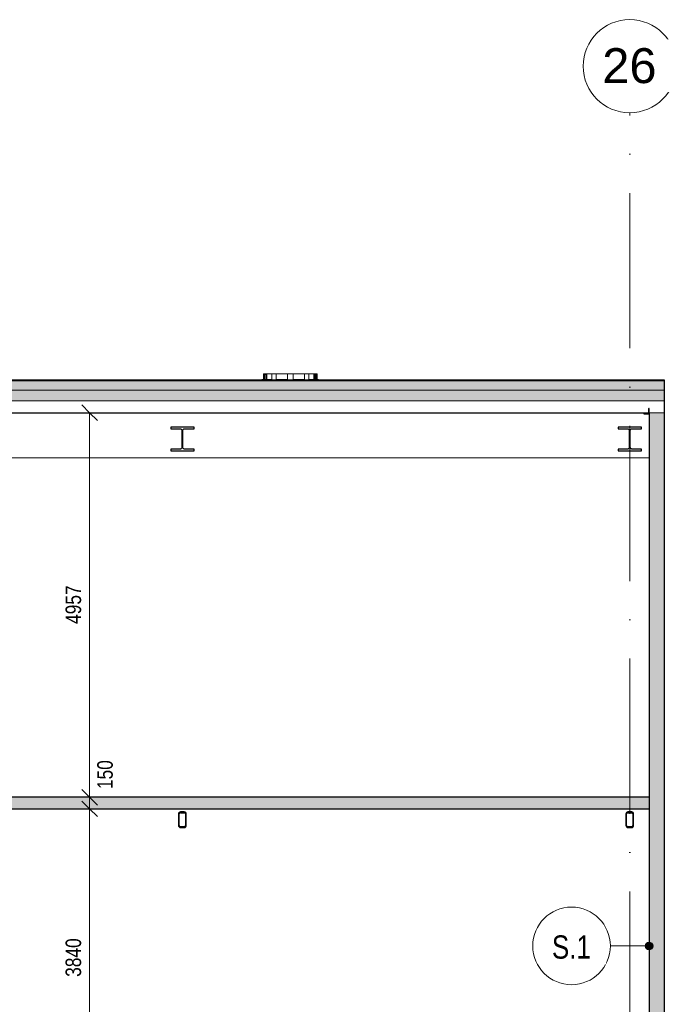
# Model space of a CAD drawing. Header units: millimetres. Extents: x 200776 to 378340, y -23587 to 19113.
# Tile 42 of 61: x 281309 to 289770, y 6421 to 19113. Entities that reach past the tile are written whole.
import ezdxf

# ---------------------------------------------------------------- set-up
doc = ezdxf.new("R2010")
doc.units = ezdxf.units.MM
doc.linetypes.add('Čerchovaná 20mm', pattern=[3000, 2000, -500, 0, -500])
for name, color, linetype, lineweight in [('CA_KOTY', 3, 'Continuous', 9), ('CA_KOTY-100', 3, 'Continuous', 9), ('CA_OSY', 5, 'Continuous', 9), ('CA_PODLAHA', 1, 'Continuous', 25), ('CA_POHHRA25', 7, 'Continuous', 13), ('CA_PSVBUB', 3, 'Continuous', 9), ('CA_REZY', 1, 'Continuous', 25), ('CA_SRAFY', 9, 'Continuous', 25), ('CA_TEXT35', 62, 'Continuous', 9), ('CA_ZARIZPRED', 8, 'Continuous', 13)]:
    doc.layers.add(name, color=color, linetype=linetype, lineweight=lineweight)
doc.styles.add('Arial', font='arial.ttf', dxfattribs={"height": 450})
doc.styles.add('Arial_1', font='arial.ttf', dxfattribs={"width": 0.8, "height": 300})
doc.styles.add('Arial_2', font='arial.ttf', dxfattribs={"width": 0.8, "height": 200})
doc.dimstyles.new('HP_Přímá_-_2_mm_Ariel_1-100', dxfattribs={"dimscale": 304.8, "dimtxt": 204.05188, "dimasz": 0.656168, "dimexe": 0.328084, "dimexo": 0.0625, "dimgap": 0.164042, "dimtad": 1, "dimdec": 0, "dimzin": 0, "dimdsep": 46, "dimtxsty": 'Arial_2', "dimblk1": 'OBLIQUE', "dimblk2": 'OBLIQUE', "dimsah": 1, "dimcen": 0.09, "dimazin": 0, "dimtfac": 1, "dimtdec": 4, "dimtix": 1, "dimtmove": 0, "dimatfit": 3, "dimfxl": 0.984252, "dimfxlon": 1, "dimtvp": 1, "dimtolj": 1, "dimtzin": 0, "dimarcsym": 2})
doc.dimstyles.new('HP_Přímá_-_2_mm_Ariel_1-100_1', dxfattribs={"dimscale": 304.8, "dimtxt": 204.05188, "dimasz": 0.656168, "dimexe": 0.328084, "dimexo": 0.0625, "dimgap": 0.164042, "dimtad": 1, "dimdec": 0, "dimzin": 0, "dimdsep": 46, "dimtxsty": 'Arial_2', "dimblk1": 'OBLIQUE', "dimblk2": 'OBLIQUE', "dimsah": 1, "dimcen": 0.09, "dimazin": 0, "dimtfac": 1, "dimtdec": 4, "dimtix": 1, "dimtmove": 2, "dimatfit": 3, "dimfxl": 0.984252, "dimfxlon": 1, "dimtvp": 1, "dimtolj": 1, "dimtzin": 0, "dimarcsym": 2})
pattern_1 = [(246.422, (247222.888, 14459.587), (4.6e-05, -97.175588), [16.779, -8.852, 44.162, -8.852, -27.382]), (246.422, (247222.888, 14459.587), (4.6e-05, -97.175588), [-78.645, 16.779, -10.603]), (293.578, (247248.334, 14459.587), (42.410543, 0.000105), [16.779, -8.852, 44.162, -8.852, -27.382]), (293.578, (247248.334, 14459.587), (42.410543, 0.000105), [-78.645, 16.779, -10.603]), (180, (247248.33, 14459.59), (2e-12, -97.175), [25.446, -16.964]), (180, (247227.13, 14372.13), (2e-12, -97.175), [25.446, -16.964]), (270, (247255.047, 14444.208), (42.411, 1e-12), [8.112, -89.063]), (270, (247233.84, 14395.62), (42.411, 1e-12), [8.112, -89.063]), (270, (247216.176, 14444.21), (42.411, 1e-12), [8.112, -89.063]), (270, (247194.97, 14395.62), (42.411, 1e-12), [8.112, -89.063])]

# ---------------------------------------------------------------- blocks, each defined once
blk = doc.blocks.new('Žebřík s ochrannou klecí - Standardní-1405595-Řez 1 - vestavek V9')
at = {"layer": 'CA_ZARIZPRED'}
for p, q in [((284431, 14473), (284431, 14464)), ((284456, 14473), (284431, 14473)), ((284460, 14548), (284452, 14548)), ((284452, 14548), (284452, 14473)), ((284481, 14473), (284456, 14473)), ((284460, 14473), (284460, 14548)), ((284460, 14548), (284494, 14548)), ((284460, 14538), (284484, 14538)), ((284468, 14473), (284468, 14538)), ((284481, 14464), (284481, 14473)), ((284484, 14473), (284481, 14473)), ((284484, 14538), (284484, 14464)), ((284493, 14548), (284553, 14548)), ((284553, 14473), (284493, 14473)), ((284494, 14464), (284494, 14548)), ((284551, 14464), (284551, 14473)), ((284553, 14548), (284556, 14548)), ((284556, 14548), (284614, 14548)), ((284556, 14464), (284556, 14548)), ((284613, 14548), (284758, 14548)), ((284758, 14473), (284613, 14473)), ((284614, 14548), (284614, 14464)), ((284759, 14548), (284834, 14548)), ((284759, 14464), (284759, 14548)), ((284834, 14464), (284834, 14548)), ((284834, 14548), (284979, 14548)), ((284979, 14473), (284834, 14473)), ((284978, 14548), (285036, 14548)), ((284978, 14464), (284978, 14548)), ((285036, 14548), (285039, 14548)), ((285036, 14464), (285036, 14548)), ((285039, 14548), (285099, 14548)), ((285099, 14473), (285039, 14473)), ((285041, 14464), (285041, 14473)), ((285098, 14548), (285098, 14464)), ((285098, 14548), (285132, 14548)), ((285108, 14464), (285108, 14538)), ((285108, 14538), (285132, 14538)), ((285111, 14473), (285108, 14473)), ((285111, 14473), (285111, 14464)), ((285136, 14473), (285111, 14473)), ((285122, 14473), (285122, 14538)), ((285132, 14548), (285140, 14548)), ((285132, 14548), (285132, 14473)), ((285161, 14473), (285136, 14473)), ((285140, 14473), (285140, 14548)), ((285161, 14464), (285161, 14473))]:
    blk.add_line(p, q, dxfattribs=at)
blk = doc.blocks.new('ocelová kce final - 11542_003_OK-HALA_TaO-2_ET_AciS_2025-05-29_upr_dwg-2597525-Řez 1 - vestavek V9')
at = {"layer": 'CA_REZY'}
for p, q in [((289413, 14096), (289413, 14047)), ((289420, 14101), (289417, 14101)), ((289420, 14031), (289420, 14101)), ((289350, 14033), (289350, 14031)), ((289350, 14031), (289420, 14031)), ((289404, 14038), (289354, 14038)), ((283555, 13859), (283255, 13859)), ((283255, 13859), (283255, 13840)), ((283255, 13840), (283372, 13840)), ((283437, 13840), (283555, 13840)), ((283555, 13840), (283555, 13859)), ((289320, 13859), (289020, 13859)), ((289020, 13859), (289020, 13840)), ((289020, 13840), (289137, 13840)), ((289202, 13840), (289320, 13840)), ((289320, 13840), (289320, 13859)), ((283399, 13813), (283399, 13604)), ((283410, 13604), (283410, 13813)), ((289164, 13813), (289164, 13604)), ((289175, 13604), (289175, 13813)), ((283372, 13576), (283255, 13576)), ((283255, 13576), (283255, 13557)), ((283255, 13557), (283555, 13557)), ((283555, 13576), (283437, 13576)), ((283555, 13557), (283555, 13576)), ((289137, 13576), (289020, 13576)), ((289020, 13576), (289020, 13557)), ((289020, 13557), (289320, 13557)), ((289320, 13576), (289202, 13576)), ((289320, 13557), (289320, 13576)), ((283430, 8900), (283380, 8900)), ((283380, 8890), (283430, 8890)), ((289195, 8900), (289145, 8900)), ((289145, 8890), (289195, 8890)), ((283355, 8875), (283355, 8725)), ((283365, 8725), (283365, 8875)), ((283445, 8875), (283445, 8725)), ((283455, 8725), (283455, 8875)), ((289120, 8875), (289120, 8725)), ((289130, 8725), (289130, 8875)), ((289210, 8875), (289210, 8725)), ((289220, 8725), (289220, 8875)), ((283430, 8710), (283380, 8710)), ((283380, 8700), (283430, 8700)), ((289195, 8710), (289145, 8710)), ((289145, 8700), (289195, 8700))]:
    blk.add_line(p, q, dxfattribs=at)
at = {"layer": 'CA_REZY', "flags": 128}
for points in [[(289417, 14101), (289416, 14101), (289416, 14101), (289415, 14100), (289414, 14099), (289413, 14098), (289413, 14098), (289413, 14096)], [(289354, 14038), (289353, 14038), (289353, 14037), (289352, 14037), (289351, 14036), (289350, 14035), (289350, 14034), (289350, 14033)], [(289413, 14047), (289413, 14045), (289412, 14043), (289411, 14041), (289410, 14040), (289408, 14039), (289406, 14038), (289404, 14038)], [(283372, 13840), (283379, 13839), (283384, 13837), (283389, 13834), (283394, 13830), (283397, 13824), (283399, 13819), (283399, 13813)], [(283410, 13813), (283411, 13819), (283413, 13824), (283416, 13830), (283421, 13834), (283426, 13837), (283431, 13839), (283437, 13840)], [(289137, 13840), (289144, 13839), (289149, 13837), (289154, 13834), (289159, 13830), (289162, 13824), (289164, 13819), (289164, 13813)], [(289175, 13813), (289176, 13819), (289178, 13824), (289181, 13830), (289186, 13834), (289191, 13837), (289196, 13839), (289202, 13840)], [(283399, 13604), (283399, 13598), (283397, 13592), (283394, 13587), (283389, 13582), (283384, 13579), (283379, 13577), (283372, 13576)], [(283437, 13576), (283431, 13577), (283426, 13579), (283421, 13582), (283416, 13587), (283413, 13592), (283411, 13598), (283410, 13604)], [(289164, 13604), (289164, 13598), (289162, 13592), (289159, 13587), (289154, 13582), (289149, 13579), (289144, 13577), (289137, 13576)], [(289202, 13576), (289196, 13577), (289191, 13579), (289186, 13582), (289181, 13587), (289178, 13592), (289176, 13598), (289175, 13604)]]:
    blk.add_lwpolyline(points, dxfattribs=at)
at = {"layer": 'CA_REZY'}
for centre, radius, start, end in [((283380, 8875), 25, 90, 180), ((283380, 8875), 15, 90, 180), ((283430, 8875), 25, 0, 90), ((283430, 8875), 15, 0, 90), ((289145, 8875), 25, 90, 180), ((289145, 8875), 15, 90, 180), ((289195, 8875), 25, 0, 90), ((289195, 8875), 15, 0, 90), ((283380, 8725), 25, 180, 270), ((283380, 8725), 15, 180, 270), ((283430, 8725), 15, 270, 0), ((283430, 8725), 25, 270, 0), ((289145, 8725), 25, 180, 270), ((289145, 8725), 15, 180, 270), ((289195, 8725), 15, 270, 0), ((289195, 8725), 25, 270, 0)]:
    blk.add_arc(centre, radius, start, end, dxfattribs=at)
blk = doc.blocks.new('ocelová kce final - ocelová kce final-2597615-Řez 1 - vestavek V9')
blk.add_blockref('ocelová kce final - 11542_003_OK-HALA_TaO-2_ET_AciS_2025-05-29_upr_dwg-2597525-Řez 1 - vestavek V9', (0, 0))
blk = doc.blocks.new('Osnova - Bublina osnovy 12mm-4850-Řez 1 - vestavek V9')
at = {"layer": 'CA_TEXT35'}
blk.add_circle((204705, 18513), 600, dxfattribs=at)
blk = doc.blocks.new('HP_Popisek stěny - HP_Popisek stěny-1417901-Řez 1 - vestavek V9')
at = {"layer": 'CA_PSVBUB'}
blk.add_circle((288420, 7174), 500, dxfattribs=at)
blk = doc.blocks.new('DIMBLOCK1-Řez 1 - vestavek V9')
at = {"layer": 'CA_KOTY-100'}
for p, q in [((282210, 14047), (282110, 14147)), ((282210, 14047), (282110, 14047)), ((282210, 14047), (282210, 9090)), ((282210, 14047), (282310, 13947)), ((282210, 14047), (282510, 14047)), ((282210, 9090), (282110, 9190)), ((282210, 9090), (282110, 9090)), ((282210, 9090), (282310, 8990)), ((282210, 9090), (282510, 9090))]:
    blk.add_line(p, q, dxfattribs=at)
at = {"layer": 'CA_KOTY-100', "color": 0, "insert": (281900, 11324), "char_height": 200, "width": 587.67, "attachment_point": 1, "rotation": 90, "line_spacing_factor": 0.941778, "style": 'Arial_2'}
blk.add_mtext('4957', dxfattribs=at)
blk = doc.blocks.new('_Oblique')
at = {"color": 0, "linetype": 'ByBlock', "lineweight": -2}
blk.add_line((-0.5, -0.5), (0.5, 0.5), dxfattribs=at)
blk = doc.blocks.new('DIMBLOCK2-Řez 1 - vestavek V9')
at = {"layer": 'CA_KOTY-100'}
for p, q in [((282210, 9090), (282110, 9190)), ((282210, 9090), (282110, 9090)), ((282210, 8940), (282110, 9040)), ((282210, 9090), (282210, 8940)), ((282210, 9090), (282310, 8990)), ((282210, 9090), (282510, 9090)), ((282210, 8940), (282110, 8940)), ((282210, 8940), (282310, 8840)), ((282210, 8940), (282510, 8940))]:
    blk.add_line(p, q, dxfattribs=at)
at = {"layer": 'CA_KOTY-100', "color": 0, "insert": (282308, 9195), "char_height": 200, "width": 440.75, "attachment_point": 1, "rotation": 90, "line_spacing_factor": 0.941778, "style": 'Arial_2'}
blk.add_mtext('150', dxfattribs=at)
blk = doc.blocks.new('DIMBLOCK3-Řez 1 - vestavek V9')
at = {"layer": 'CA_KOTY-100'}
for p, q in [((282210, 8940), (282110, 9040)), ((282210, 8940), (282110, 8940)), ((282210, 8940), (282210, 5100)), ((282210, 8940), (282310, 8840)), ((282210, 8940), (282510, 8940)), ((282210, 5100), (282110, 5200)), ((282210, 5100), (282110, 5100)), ((282210, 5100), (282310, 5000)), ((282210, 5100), (282510, 5100))]:
    blk.add_line(p, q, dxfattribs=at)
at = {"layer": 'CA_KOTY-100', "color": 0, "insert": (281900, 6775), "char_height": 200, "width": 587.67, "attachment_point": 1, "rotation": 90, "line_spacing_factor": 0.941778, "style": 'Arial_2'}
blk.add_mtext('3840', dxfattribs=at)

msp = doc.modelspace()

# ---------------------------------------------------------------- hatches: boundary and pattern name
at = {"layer": 'CA_PSVBUB'}
h = msp.add_hatch(color=256, dxfattribs=at)
edge = h.paths.add_edge_path()
edge.add_arc((289420, 7173.6), 50, 0, 360)
at = {"layer": 'CA_SRAFY', "lineweight": 9}
h = msp.add_hatch(dxfattribs=at)
h.set_pattern_fill('FP_3', color=256, angle=-203.578, style=0, pattern_type=2)
h.set_pattern_definition(pattern_1)
h.paths.add_polyline_path([(210890.3, 14338.6), (289620, 14338.6), (289620, 14459.2), (204890, 14459.2), (204890, 14338.6), (209445.5, 14338.6)])
h = msp.add_hatch(dxfattribs=at)
h.set_pattern_fill('FP_3', color=256, angle=-203.578, style=0, pattern_type=2)
h.set_pattern_definition(pattern_1)
h.paths.add_polyline_path([(210890.3, 14197.9), (289620, 14197.9), (289620, 14338.6), (204890, 14338.6), (204890, 14197.9), (209445.5, 14197.9)])
h = msp.add_hatch(dxfattribs=at)
h.set_pattern_fill('FP_2', color=256, angle=156.422, style=0, pattern_type=2)
h.set_pattern_definition([(156.422, (289615.188, 7264.094), (-97.17559, -5e-05), [16.779, -8.852, 44.162, -8.852, -27.382]), (156.422, (289615.188, 7264.094), (-97.17559, -5e-05), [-78.645, 16.779, -10.603]), (203.578, (289615.187, 7238.647), (0.0001, -42.41054), [16.779, -8.852, 44.162, -36.234]), (203.578, (289615.187, 7238.647), (0.0001, -42.41054), [-69.793, -8.852, 16.779, -10.603]), (90, (289615.19, 7238.65), (-97.175, 2e-12), [25.446, -16.964]), (90, (289527.73, 7259.85), (-97.175, 2e-12), [25.446, -16.964]), (180, (289599.81, 7231.936), (-1e-12, -42.411), [8.112, -89.063]), (180, (289551.22, 7253.14), (-1e-12, -42.411), [8.112, -89.063]), (180, (289599.81, 7270.806), (-1e-12, -42.411), [8.112, -89.063]), (180, (289551.22, 7292.01), (-1e-12, -42.411), [8.112, -89.063])])
h.paths.add_polyline_path([(289620, 300), (289620, 14047.2), (289420, 14047.2), (289420, 300)])
h = msp.add_hatch(dxfattribs=at)
h.set_pattern_fill('FP_17', color=256, angle=-203.578, style=0, pattern_type=2)
h.set_pattern_definition([(246.422, (262982.39, 9078.96), (-0.0002, -220.727), [38.113, -20.106, 100.311, -20.106, -62.196]), (246.422, (262982.39, 9078.96), (-0.0002, -220.727), [-178.636, 38.113, -24.083]), (293.578, (263040.19, 9078.96), (96.33192, 0.00054), [38.113, -20.106, 100.311, -82.302]), (293.578, (263040.19, 9078.96), (96.33192, 0.00054), [-158.53, -20.106, 38.113, -24.083]), (180, (263040.2, 9078.96), (-2e-11, -220.726), [57.799, -38.532]), (180, (262992.02, 8880.3), (-2e-11, -220.726), [57.799, -38.532]), (270, (263055.44, 9044.03), (96.334, -8e-12), [18.426, -202.3]), (270, (263007.27, 8933.67), (96.334, -8e-12), [18.426, -202.3]), (270, (262967.14, 9044.03), (96.334, -8e-12), [18.426, -202.3]), (270, (262918.98, 8933.67), (96.334, -8e-12), [18.426, -202.3])])
h.paths.add_polyline_path([(236690.8, 8940), (241339, 8940), (241339, 9090), (236690.8, 9090)])
h.paths.add_polyline_path([(289420, 8940), (289420, 9090), (273955, 9090), (273955, 8940), (289273.6, 8940)])

# ---------------------------------------------------------------- linework, layer by layer
at = {"layer": 'CA_OSY', "linetype": 'Čerchovaná 20mm'}
msp.add_line((289170, -6123.3), (289170, 17912.5), dxfattribs=at)
at = {"layer": 'CA_PODLAHA'}
for p, q in [((289420, 9090), (273955, 9090)), ((273955, 8940), (289420, 8940))]:
    msp.add_line(p, q, dxfattribs=at)
at = {"layer": 'CA_POHHRA25', "lineweight": 9}
for p, q in [((204890, 14459.2), (289620, 14459.2)), ((204890, 14338.6), (289620, 14338.6)), ((204890, 14197.9), (289620, 14197.9))]:
    msp.add_line(p, q, dxfattribs=at)
at = {"layer": 'CA_POHHRA25'}
for p, q in [((289620, 14047.2), (289420, 14047.2)), ((289420, 13463.4), (274055, 13463.4))]:
    msp.add_line(p, q, dxfattribs=at)
at = {"layer": 'CA_PSVBUB'}
msp.add_line((289420, 7173.6), (288920, 7173.6), dxfattribs=at)
msp.add_circle((289420, 7173.6), 50, dxfattribs=at)
at = {"layer": 'CA_REZY'}
for p, q in [((289620, 14464.4), (204890, 14464.4)), ((289620, 300), (289620, 14464.4)), ((274055, 14047.2), (289420, 14047.2)), ((289420, 14047.2), (289420, 5100))]:
    msp.add_line(p, q, dxfattribs=at)

# ---------------------------------------------------------------- block references
at = {"layer": 'CA_PSVBUB'}
msp.add_blockref('HP_Popisek stěny - HP_Popisek stěny-1417901-Řez 1 - vestavek V9', (0, 0), dxfattribs=at)
at = {"layer": 'CA_TEXT35'}
msp.add_blockref('Osnova - Bublina osnovy 12mm-4850-Řez 1 - vestavek V9', (84465, 0), dxfattribs=at)
at = {"layer": 'CA_ZARIZPRED'}
for name in ['Žebřík s ochrannou klecí - Standardní-1405595-Řez 1 - vestavek V9', 'ocelová kce final - ocelová kce final-2597615-Řez 1 - vestavek V9']:
    msp.add_blockref(name, (0, 0), dxfattribs=at)

# ---------------------------------------------------------------- dimensions: what is measured, and where the dimension line sits
at = {"layer": 'CA_KOTY'}
for base, p1, p2, override, picture, middle in [((282209.6, 9090), (282509.6, 14047.2), (282509.6, 9090), {"dimpost": '<>', "dimfxl": 4957.174961}, 'DIMBLOCK1-Řez 1 - vestavek V9', (282057.5, 11568.6)), ((282209.6, 5100), (282509.6, 8940), (282509.6, 5100), {"dimpost": '<>', "dimfxl": 3840}, 'DIMBLOCK3-Řez 1 - vestavek V9', (282057.4, 7020))]:
    dim = msp.add_linear_dim(base=base, p1=p1, p2=p2, angle=90, dimstyle='HP_Přímá_-_2_mm_Ariel_1-100', override=override, dxfattribs=at)
    dim.commit()
    dim.dimension.update_dxf_attribs({"geometry": picture, "text_midpoint": middle})
dim = msp.add_linear_dim(base=(282209.6, 8940), p1=(282509.6, 9090), p2=(282509.6, 8940), angle=90, dimstyle='HP_Přímá_-_2_mm_Ariel_1-100_1', override={"dimpost": '<>', "dimfxl": 150}, dxfattribs=at)
dim.commit()
dim.dimension.update_dxf_attribs({"geometry": 'DIMBLOCK2-Řez 1 - vestavek V9', "text_midpoint": (282441.3, 9415.9), "dimtype": 160, "text_rotation": 90})

# ---------------------------------------------------------------- next in the draw order: texts
at = {"layer": 'CA_PSVBUB', "insert": (288166.8, 7309.6), "char_height": 300, "width": 622.109, "attachment_point": 1, "style": 'Arial_1', "bg_fill": 3, "box_fill_scale": 1.25, "bg_fill_color": 256, "bg_fill_true_color": 13158600, "bg_fill_transparency": 0}
msp.add_mtext('S.1', dxfattribs=at)
at = {"layer": 'CA_TEXT35', "insert": (288815.9, 18745.1), "char_height": 450, "width": 849.789, "attachment_point": 1, "style": 'Arial', "bg_fill": 3, "box_fill_scale": 1.25, "bg_fill_color": 256, "bg_fill_true_color": 13158600, "bg_fill_transparency": 0}
msp.add_mtext('26', dxfattribs=at)

doc.saveas('drawing.dxf')
